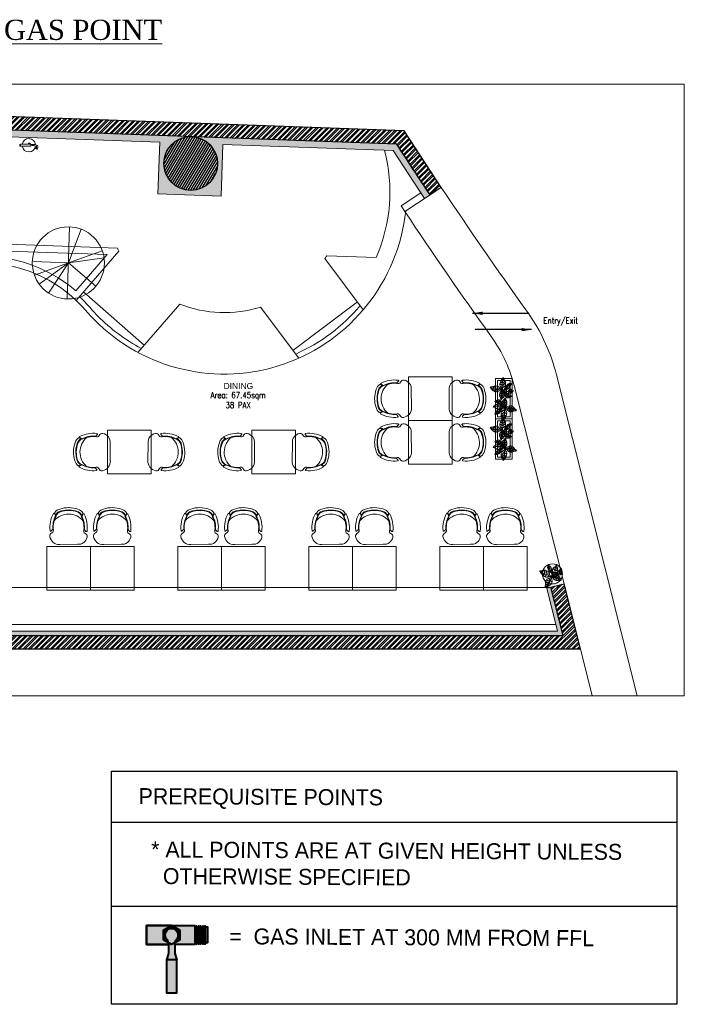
# Model space of a CAD drawing. Header units: millimetres. Extents: x 297264 to 416219, y -77299 to -23696.
# Tile 60 of 187: x 326554 to 336444, y -58075 to -43425. Entities that reach past the tile are written whole.
import ezdxf

# ---------------------------------------------------------------- set-up
doc = ezdxf.new("R2010")
doc.units = ezdxf.units.MM
doc.header["$LTSCALE"] = 2.5
for name, color, linetype, lineweight in [('CKD-GAS', 1, 'Continuous', 40), ('CKD-TEXT', 7, 'Continuous', 30), ('ELEVATION 1', 143, 'Continuous', 18), ('ELEVATION 3', 23, 'Continuous', 13), ('FURNITURES', 30, 'Continuous', 15), ('HATCH LIGHT', 250, 'Continuous', 0), ('HATCH MEDIUM', 251, 'Continuous', 5), ('ROOM TEXT', 7, 'Continuous', 5), ('SA-GAS', 1, 'Continuous', 40), ('TEXT', 40, 'Continuous', 0), ('TREES', 55, 'Continuous', 5), ('WALL', 132, 'Continuous', 25)]:
    doc.layers.add(name, color=color, linetype=linetype, lineweight=lineweight)
doc.layers.add('sp04000g0$0$S-COLS-PATT', color=252, linetype='Continuous')
doc.styles.add('CKD_Dimension Text', font='BOOKOSI.TTF')
doc.styles.add('MTEXT', font='romans.shx', dxfattribs={"width": 0.85})
doc.styles.add('RG_3F_TITLE BLOCK_A1$0$A1 TBLOCK LBV$0$Style-arial', font='arial.ttf')
doc.styles.get("Standard").update_dxf_attribs({"font": 'GOTHIC.TTF'})
doc.dimstyles.new('AJKD_30', dxfattribs={"dimscale": 30, "dimtxt": 2, "dimasz": 1, "dimexe": 0.8, "dimexo": 0.8, "dimgap": 0.5, "dimtad": 1, "dimdec": 0, "dimzin": 0, "dimdsep": 46, "dimtxsty": 'Standard', "dimblk": 'ARCHTICK', "dimcen": 0.125, "dimclrd": 251, "dimclre": 251, "dimclrt": 42, "dimadec": 0, "dimazin": 0, "dimtfac": 1, "dimtdec": 0, "dimtix": 1, "dimtmove": 0, "dimatfit": 3, "dimfxl": 1, "dimtolj": 1, "dimtzin": 0, "dimarcsym": 1})
pattern_1 = [(45, (257511.52, -65953.148), (11.786586, 43.2174826), [55.5625, -11.1125, 0, -11.1125])]

# ---------------------------------------------------------------- blocks, each defined once
blk = doc.blocks.new('04P-CH~1')
blk.add_line((-0.603, 0.6), (-0.326, 0.597))
for centre, radius, start, end in [((-0.709, 0.467), 0.0508, 170.8444, 251.0023), ((-0.612, 0.452), 0.149, 86.4583, 170.8444), ((-0.308, 0.462), 0.136, 9.1324, 97.5079), ((-0.223, 0.474), 0.0508, 290.5941, 10.752), ((-0.303, 0.334), 0.456, 173.9296, 208.6243), ((-0.746, 0.381), 0.01, 46.5664, 168.9611), ((-0.91, 0.207), 0.249, 38.0132, 46.5664), ((-0.749, 0.379), 0.0464, 334.7034, 59.6721), ((-0.312, 0.339), 0.402, 176.9457, 208.3688), ((-0.312, 0.339), 0.395, 177.0537, 208.5232), ((-0.617, 0.335), 0.395, 333.0732, 4.5427), ((-0.616, 0.335), 0.402, 333.2275, 4.6507), ((-0.181, 0.387), 0.0464, 121.9243, 206.893), ((-0.626, 0.33), 0.456, 332.972, 7.6668), ((-0.015, 0.22), 0.249, 135.03, 143.5831), ((-0.184, 0.389), 0.01, 12.6352, 135.03), ((-0.465, 0.421), 0.298, 220.6848, 320.3883), ((-0.359, 0.185), 0.1, 286.8249, 342.7306), ((-0.693, 0.12), 0.01, 200.826, 338.5326), ((-0.551, 0.063), 0.143, 143.887, 158.5326), ((-0.551, 0.063), 0.137, 154.5721, 162.6985), ((-0.672, 0.101), 0.01, 162.6985, 217.1873), ((-0.565, 0.183), 0.145, 217.1873, 254.7715), ((-0.666, 0.118), 0.01, 32.6756, 154.5721), ((-0.565, 0.183), 0.1, 198.8658, 254.7715), ((-0.565, 0.183), 0.11, 212.6756, 265.1902), ((-0.466, 0.456), 0.435, 251.649, 289.9474), ((-0.466, 0.457), 0.392, 251.3562, 290.2402), ((-0.575, 0.063), 0.01, 75.1708, 85.1902), ((-0.462, 0.479), 0.421, 254.8305, 288.6631), ((-0.359, 0.185), 0.11, 286.8249, 328.9208), ((-0.359, 0.185), 0.145, 286.8249, 324.409), ((-0.257, 0.124), 0.01, 27.0243, 148.9208), ((-0.37, 0.066), 0.143, 23.0638, 37.7094), ((-0.37, 0.066), 0.137, 18.8979, 27.0243), ((-0.25, 0.107), 0.01, 324.409, 18.8979), ((-0.229, 0.126), 0.01, 203.0638, 340.7704)]:
    blk.add_arc(centre, radius, start, end)
blk = doc.blocks.new('Table chair 1')
at = {"layer": 'FURNITURES'}
blk.add_lwpolyline([(-325, 325), (-325, -325), (325, -325), (325, 325)], close=True, dxfattribs=at)
at = {"layer": 'FURNITURES', "xscale": 946.5666576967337, "yscale": 946.5666576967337, "zscale": 946.5666576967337, "rotation": 180}
blk.add_blockref('04P-CH~1', (-440, 846), dxfattribs=at)
at = {"layer": 'FURNITURES', "xscale": -946.5666576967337, "yscale": 946.5666576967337, "zscale": 946.5666576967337}
blk.add_blockref('04P-CH~1', (-440, -850), dxfattribs=at)
blk = doc.blocks.new('t')
for p, q in [((119721, -21429), (119721, -20656)), ((119721, -21429), (120009, -20711)), ((119721, -21429), (120196, -20818)), ((119721, -21429), (120384, -21029)), ((118948, -21429), (120495, -21429)), ((119721, -21429), (118988, -21676)), ((119721, -21429), (119434, -22147)), ((119721, -21429), (119587, -22191)), ((119721, -21429), (120201, -22036))]:
    blk.add_line(p, q)
blk.add_circle((119721, -21429), 774)
blk = doc.blocks.new('BİTKİ')
for p, q in [((10455.8, 11251.4), (10459.5, 11253.9)), ((10459.5, 11253.9), (10465.7, 11257.6)), ((10465.7, 11257.6), (10469.1, 11260.2)), ((10469.1, 11260.2), (10473, 11263.8)), ((10473, 11263.8), (10478.4, 11267.5)), ((10478.4, 11267.5), (10482.5, 11270.6))]:
    blk.add_line(p, q)
for points in [[(10454.6, 11252), (10452.2, 11254), (10449.9, 11255.8), (10447.4, 11257.4), (10444.6, 11258.7), (10442.9, 11259.6), (10443, 11260.4), (10444.9, 11261.5), (10446.8, 11261.7), (10448.7, 11261.4), (10448.8, 11262.4), (10447.2, 11262.7), (10444.9, 11262.8), (10442.7, 11261.5), (10440.3, 11261), (10438.6, 11262.1), (10436.7, 11263.2), (10435.2, 11264.5), (10434.1, 11266.1), (10434.8, 11267.3), (10438.4, 11268.5), (10441.3, 11268.6), (10444, 11268.5), (10443.8, 11269.6), (10441.7, 11269.8), (10439.2, 11269.7), (10435.8, 11268.8), (10433.5, 11268.2), (10432.3, 11269), (10431.9, 11270.8), (10431.9, 11272.4), (10432.1, 11274.8), (10434.3, 11275.6), (10436.8, 11275.6), (10437.7, 11276.4), (10436.6, 11276.7), (10434.4, 11276.2), (10432.6, 11275.7), (10432.2, 11276.2), (10432.4, 11278.4), (10430.6, 11280), (10428.9, 11281.3), (10430.9, 11281.8), (10433.2, 11282.3), (10436.1, 11282.7), (10438.4, 11282.2), (10439.1, 11281.1), (10438.1, 11278.6), (10437.7, 11277.1), (10438.7, 11277.1), (10439.5, 11279.2), (10440.1, 11280.8), (10440.5, 11281.9), (10442.4, 11280.5), (10444.2, 11279.2), (10445.7, 11277.9), (10445.6, 11276.4), (10444.4, 11273.2), (10444.4, 11271.7), (10445, 11270.7), (10445.3, 11271.9), (10445.4, 11273.4), (10446.5, 11275.4), (10448.4, 11275.9), (10450.4, 11274.3), (10451.4, 11272.5), (10452.4, 11270.4), (10451.7, 11269.1), (10450.1, 11266.2), (10449, 11264.4), (10449.8, 11264.7), (10451, 11266), (10452.4, 11268), (10453.1, 11268.1), (10453.3, 11267.1), (10453.5, 11264.9), (10453.6, 11262.5), (10454.6, 11252)], [(10454, 11253.4), (10451.3, 11258.7), (10448.3, 11265), (10444.3, 11270.3), (10440.1, 11274.6), (10436.1, 11278.6), (10433.1, 11280.4), (10430.4, 11281)], [(10455.7, 11261.5), (10457.4, 11266.1), (10459.6, 11271.7), (10460.7, 11276.9), (10458.7, 11280.8), (10455, 11285.3), (10451.1, 11289.1)], [(10444.4, 11255.6), (10436, 11254.5), (10431.3, 11255.3), (10424.9, 11255.6), (10420.4, 11257.4), (10415.5, 11259.8)], [(10453.1, 11249.9), (10448, 11244.6), (10443, 11238.5), (10438.2, 11234), (10430.8, 11228.7), (10423.6, 11224.7), (10421, 11223.7)], [(10457.1, 11247.7), (10463.6, 11238.2), (10468.2, 11233.3), (10471.7, 11227.6), (10475.3, 11219.1), (10476.2, 11213.7)]]:
    blk.add_lwpolyline(points)
for points in [[(10446.9, 11291.8), (10449.4, 11291), (10451.7, 11290.2), (10455.1, 11288.9), (10456.3, 11288.4), (10456.6, 11285.7), (10456.3, 11284.3), (10456.8, 11283.6), (10457.2, 11284.3), (10457.6, 11285.7), (10457.4, 11287.1), (10458, 11287.9), (10459.5, 11287.3), (10460.5, 11286), (10462.9, 11283.4), (10462.7, 11282.2), (10461.7, 11280.3), (10460.4, 11278.9), (10460.4, 11278.2), (10461.1, 11278.7), (10463, 11280.4), (10464, 11281.6), (10464.4, 11280.9), (10464.5, 11279.4), (10464.6, 11277.2), (10464.8, 11274.9), (10463.1, 11273.3), (10460.9, 11272.5), (10459.8, 11271.4), (10460.8, 11271.7), (10462.2, 11272.4), (10462.9, 11271.9), (10462.4, 11270.8), (10460.3, 11267.2), (10456.6, 11261.4), (10454.6, 11258.4), (10454.8, 11262.8), (10455, 11267.7), (10453.7, 11271.9), (10455.1, 11273.6), (10456.8, 11272.9), (10458.3, 11270.6), (10458.8, 11270.8), (10458, 11272.7), (10456.4, 11274.2), (10454.5, 11274.5), (10453, 11275.1), (10451.9, 11277), (10451, 11279.2), (10452.8, 11280.1), (10455.4, 11278.7), (10458.4, 11277.8), (10459.5, 11278.1), (10457.6, 11278.9), (10455.4, 11279.7), (10453.7, 11280.8), (10451.9, 11281), (10450.4, 11281), (10449.4, 11282.8), (10448.8, 11284.7), (10448.5, 11285.9), (10450.5, 11285.8), (10453.4, 11284.2), (10455.2, 11283.9), (10454.3, 11284.8), (10451.4, 11286.2), (10450.1, 11286.7), (10448.5, 11286.9), (10449.2, 11288.6), (10449.5, 11289.4)], [(10449.5, 11254.1), (10444.6, 11254.9), (10442.2, 11254.1), (10437.8, 11252.6), (10436.7, 11252.8), (10436, 11253.3), (10435.1, 11254.4), (10434.3, 11254.3), (10435.3, 11252.9), (10435.7, 11251.9), (10434.6, 11251.6), (10433.3, 11251.3), (10431.6, 11250.7), (10429.8, 11251.5), (10428.7, 11252.8), (10427.3, 11254.5), (10425.9, 11255.2), (10426, 11254.1), (10427.1, 11253.3), (10428.5, 11251.8), (10429, 11250.8), (10428.1, 11250.6), (10425.7, 11251.2), (10423.2, 11251.6), (10422.1, 11252.6), (10421.7, 11254.7), (10421.1, 11256.9), (10420.6, 11256), (10421, 11254.6), (10420.4, 11253.3), (10418.6, 11254.5), (10417, 11256.5), (10415.6, 11258.4), (10414.1, 11260.2), (10417.9, 11261), (10419.6, 11260.6), (10420.7, 11260.9), (10421.5, 11259.8), (10421.3, 11258.2), (10422, 11257.3), (10422.1, 11258.7), (10422.3, 11260.4), (10421.9, 11261.3), (10423.3, 11262.1), (10425.2, 11262.8), (10427.5, 11262.8), (10427.7, 11260.3), (10426.8, 11258.1), (10426.1, 11256.5), (10426.8, 11256.1), (10427.6, 11257.6), (10428.5, 11259.3), (10428.9, 11261.4), (10429.4, 11262.5), (10431.1, 11262.6), (10433.2, 11261.8), (10434.3, 11261), (10436.1, 11260.4), (10436.2, 11258.9), (10434.9, 11256.9), (10434.3, 11255.8), (10434.9, 11255.5), (10435.3, 11256.5), (10436.8, 11258.5), (10437.3, 11259.5), (10440.5, 11257.9), (10443.9, 11256.3), (10447.7, 11255)], [(10419.2, 11222.4), (10420.4, 11222.5), (10421.9, 11222.6), (10423.5, 11222.5), (10425.3, 11222.6), (10426.7, 11222.6), (10427.4, 11223.6), (10427.7, 11224.9), (10427.4, 11226.7), (10428.1, 11226.5), (10428.4, 11225), (10427.7, 11223.3), (10428.4, 11222.8), (10429.5, 11222.9), (10431.6, 11223.5), (10433.4, 11223.9), (10435.3, 11224.7), (10435.7, 11226.5), (10436.1, 11228.3), (10435.9, 11230), (10435.6, 11231.4), (10436.3, 11231.9), (10436.7, 11230.1), (10436.9, 11228.6), (10436.7, 11226.9), (10436.6, 11225.9), (10436.8, 11225), (10438, 11225.4), (10441, 11226.4), (10442.7, 11227.6), (10443.9, 11228.9), (10443.6, 11231.9), (10442.4, 11234), (10441.7, 11236.3), (10442.5, 11237.1), (10442.8, 11235.1), (10444, 11233.2), (10444.5, 11231.3), (10444.9, 11229.9), (10445.6, 11229.5), (10446.7, 11230.2), (10447.9, 11231.7), (10449, 11233.7), (10450.5, 11236.2), (10449.9, 11238), (10448.3, 11240.5), (10446.8, 11242.5), (10448.1, 11242.2), (10449.8, 11239.7), (10450.3, 11238.7), (10450.6, 11238.1), (10451.2, 11238.2), (10452, 11240.1), (10452.8, 11242.8), (10453.3, 11244.4), (10453.7, 11246.4), (10454.2, 11247.8), (10455.9, 11250.7), (10453.6, 11251.8), (10450.6, 11253.3), (10448.4, 11253.6), (10446.2, 11253.4), (10444.2, 11253.8), (10441.8, 11252.8), (10439.7, 11251.4), (10436.6, 11249.4), (10437, 11248.6), (10438.8, 11247.7), (10441, 11247.7), (10443.3, 11247.5), (10445.5, 11246.8), (10447, 11245.7), (10446.9, 11245.1), (10446.1, 11244.8), (10444.2, 11246.3), (10441.6, 11246.4), (10439.9, 11246.5), (10437.2, 11247.3), (10435.5, 11248.4), (10433.7, 11246.7), (10431.9, 11245.1), (10430, 11243.5), (10430.2, 11242.6), (10431.4, 11241.9), (10435, 11241.1), (10437.3, 11240.8), (10439.2, 11240.6), (10441.9, 11239.9), (10441.8, 11238.9), (10438.9, 11239.3), (10435.7, 11239.9), (10432.2, 11240.1), (10430.4, 11241), (10429.1, 11242.1), (10428, 11241.9), (10426.1, 11240.1), (10425.2, 11239.3), (10424.3, 11237.7), (10424.5, 11236.9), (10426.2, 11236.9), (10428.5, 11236.1), (10431.6, 11235.5), (10433.3, 11234.7), (10434.2, 11234.1), (10433.7, 11233.6), (10432.1, 11234.1), (10429.6, 11234.8), (10426.9, 11235.5), (10424.7, 11235.5), (10422.9, 11234.4), (10422.5, 11233.4), (10422.4, 11231.7), (10423, 11230.2), (10425.7, 11229.7), (10426.1, 11228.6), (10424.6, 11229.1), (10423, 11229.3), (10421.9, 11229.3), (10421.5, 11227.9), (10420.7, 11226.2), (10420.4, 11225), (10419.3, 11223.8)], [(10483.2, 11271.2), (10483.1, 11270.1), (10482.9, 11269.1), (10481.8, 11267.7), (10480.6, 11266), (10479.7, 11264.6), (10478.6, 11264.2), (10477.5, 11264.8), (10476, 11265.4), (10475.5, 11265), (10476.7, 11264.6), (10478, 11263.9), (10478.8, 11263.1), (10478.8, 11262.4), (10478.2, 11261.2), (10477.7, 11260), (10477.2, 11259.1), (10475.7, 11258.6), (10473.7, 11259.6), (10472, 11260.4), (10470.6, 11261.1), (10470.4, 11260.3), (10472.5, 11259.3), (10474.6, 11258.5), (10475.9, 11258), (10476.6, 11257.7), (10476.5, 11257.3), (10475.2, 11255.9), (10474, 11254.8), (10472.9, 11253.7), (10471.2, 11254.7), (10469.1, 11255.9), (10467.1, 11256.6), (10466.1, 11257.2), (10465.4, 11257.1), (10465.8, 11256.5), (10467.7, 11255.6), (10469.6, 11255), (10471, 11254.1), (10471.9, 11252.8), (10471.1, 11252.4), (10469.7, 11252), (10468.2, 11251.2), (10466.1, 11250.6), (10464.1, 11251.8), (10462.2, 11253.6), (10460.7, 11254.2), (10461, 11253.5), (10462, 11252.7), (10463.5, 11251.7), (10464.3, 11251), (10465.1, 11250.6), (10464.8, 11250.2), (10463.6, 11250), (10461.8, 11249.9), (10460.2, 11250.2), (10458.2, 11250.3), (10456.1, 11250.7), (10455.5, 11252.5), (10455.4, 11254.5), (10455.1, 11256), (10455.4, 11257.4), (10456.4, 11259.1), (10457.5, 11259.9), (10458.2, 11258.9), (10458.9, 11257), (10459.4, 11255.8), (10460, 11255.2), (10460.7, 11256.1), (10460.2, 11257.4), (10458.4, 11259.9), (10457.8, 11261.2), (10457.8, 11262.1), (10458.6, 11263.4), (10459.8, 11264.9), (10460.6, 11265.8), (10461.9, 11265.8), (10462.6, 11264.1), (10462.9, 11261.1), (10463.3, 11259), (10464.3, 11257.9), (10465, 11258), (10464.2, 11259.7), (10463.9, 11261.7), (10463.7, 11263.6), (10463, 11265.6), (10462.5, 11267), (10462.9, 11268), (10464, 11269.3), (10465.2, 11270.1), (10467.8, 11270.6), (10467.6, 11268.8), (10467.8, 11265.1), (10468.3, 11263.2), (10468.7, 11262.1), (10469.4, 11261.4), (10469.7, 11262.3), (10468.9, 11263.9), (10468.6, 11266.4), (10468.9, 11268.3), (10469.1, 11270.6), (10470.2, 11271.6), (10471.7, 11272), (10472.8, 11272.1), (10474, 11271.6), (10473.8, 11269.2), (10473.4, 11267.1), (10473.5, 11265.6), (10474.3, 11265.8), (10474.4, 11267.4), (10474.6, 11268.9), (10474.6, 11271.1), (10475.2, 11271.5), (10476.2, 11271.3), (10478.6, 11270.7), (10480.7, 11271), (10482.6, 11271.2)], [(10477.8, 11211.6), (10478.2, 11213.1), (10478.4, 11214.2), (10478.3, 11215.5), (10477.3, 11216.5), (10476, 11217.8), (10476.5, 11218.2), (10477.6, 11217.3), (10478.4, 11217.2), (10478.6, 11217.7), (10478.6, 11219.3), (10478.7, 11220.6), (10478.3, 11221.6), (10476.6, 11223), (10474.2, 11224.8), (10472.9, 11225.8), (10472.9, 11226.4), (10473.8, 11226.1), (10476.2, 11224.5), (10478.3, 11222.5), (10479.1, 11222.8), (10479.1, 11224.7), (10479.3, 11226.1), (10479.3, 11227.4), (10478.9, 11228.7), (10477.6, 11229.9), (10474.8, 11231), (10472.4, 11231.6), (10469.7, 11232.1), (10469, 11232.8), (10469.8, 11233), (10471.2, 11232.6), (10473.5, 11232.2), (10476.5, 11231.8), (10478.1, 11230.9), (10478.8, 11232.2), (10477.7, 11234.7), (10477.2, 11235.8), (10476.2, 11237), (10474.3, 11239.6), (10471.4, 11239.3), (10469.5, 11238.5), (10466.8, 11237.8), (10465.3, 11238), (10464.3, 11238.3), (10465.1, 11238.6), (10466.8, 11238.5), (10469, 11239.4), (10471.6, 11240.2), (10472.6, 11240.8), (10472, 11241.4), (10469.4, 11242.9), (10466.4, 11244.2), (10464.1, 11244.8), (10461.5, 11244.8), (10460.2, 11245.8), (10456.5, 11250.1), (10456.7, 11246.9), (10456.5, 11243.9), (10456.5, 11238.1), (10456.8, 11237.9), (10458.7, 11237.8), (10461.7, 11239.1), (10463.2, 11238.7), (10462.1, 11238.2), (10459.4, 11236.6), (10456.6, 11236.4), (10455.8, 11235.6), (10455.7, 11235.5), (10455.7, 11234.9), (10455.8, 11232.4), (10455.9, 11230.5), (10456.3, 11229.2), (10457.6, 11229.1), (10459.3, 11230.7), (10461.3, 11232.4), (10463.9, 11234.6), (10465.2, 11235.5), (10465, 11234.9), (10463.5, 11232.8), (10460.7, 11230.3), (10457.9, 11228), (10457.2, 11226.9), (10457.9, 11225.4), (10460, 11223.2), (10461.4, 11221.4), (10462.9, 11220.3), (10463.8, 11222.3), (10464.8, 11226.4), (10466.5, 11229.3), (10467.6, 11231.3), (10468.1, 11230.7), (10466.8, 11228.7), (10465.9, 11226.3), (10465.3, 11223.4), (10464.4, 11221), (10464.8, 11219.3), (10466.6, 11218.1), (10468.7, 11216.8), (10469.8, 11219.2), (10469.9, 11221.7), (10470.6, 11224.7), (10471.6, 11226), (10471.2, 11224), (10470.5, 11220.8), (10470.4, 11217.9), (10469.8, 11216.4), (10472.2, 11214.6), (10474.2, 11213), (10475.5, 11212), (10476.5, 11211.9)]]:
    blk.add_lwpolyline(points, close=True)
for radius, start, end in [(14, 128.4633, 135.7724), (14, 111.8281, 114.76), (19.2, 79.7288, 80.5286), (14, 70.3301, 73.5895), (19.2, 299.1766, 301.4938)]:
    blk.add_arc((10455.1, 11251.8), radius, start, end)
blk = doc.blocks.new('dszv')
at = {"layer": 'HATCH MEDIUM'}
for points in [[(0, 0), (600, 0), (600, 250), (0, 250)], [(30, 30), (570, 30), (570, 220), (30, 220)]]:
    blk.add_lwpolyline(points, close=True, dxfattribs=at)
at = {"layer": 'HATCH MEDIUM', "xscale": 4.078189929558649, "yscale": 4.078189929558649, "zscale": 4.078189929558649}
for p, rotation in [((-62291, -4546), 317.1559511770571), ((62894, 4778), 137.1559511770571)]:
    blk.add_blockref('BİTKİ', p, dxfattribs=dict(at, rotation=rotation))
blk = doc.blocks.new('_ArchTick')
at = {"color": 0, "linetype": 'ByBlock', "const_width": 0.15}
blk.add_lwpolyline([(-0.5, -0.5), (0.5, 0.5)], dxfattribs=at)
blk = doc.blocks.new('sdfvx')
at = {"layer": 'TREES'}
for p, q in [((3, 3), (24, -7)), ((24, -7), (57, -26)), ((57, -26), (78, -35)), ((78, -35), (104, -44)), ((104, -44), (136, -59)), ((136, -59), (160, -70))]:
    blk.add_line(p, q, dxfattribs=at)
for points in [[(-1, 39), (-10, 64), (-20, 73), (-39, 89), (-41, 95), (-40, 99), (-37, 106), (-40, 110), (-44, 101), (-47, 97), (-52, 101), (-56, 107), (-64, 113), (-64, 123), (-61, 132), (-57, 142), (-58, 151), (-63, 147), (-63, 140), (-67, 130), (-70, 125), (-73, 129), (-77, 141), (-81, 154), (-80, 161), (-71, 169), (-62, 177), (-68, 177), (-73, 172), (-81, 171), (-80, 183), (-75, 195), (-70, 207), (-66, 218), (-52, 203), (-49, 194), (-45, 190), (-48, 183), (-56, 179), (-58, 174), (-52, 177), (-43, 181), (-40, 185), (-33, 181), (-25, 174), (-19, 163), (-29, 156), (-42, 154), (-51, 153), (-51, 149), (-42, 149), (-32, 149), (-21, 153), (-15, 154), (-10, 146), (-8, 134), (-9, 127), (-7, 117), (-14, 113), (-27, 114), (-33, 114), (-33, 110), (-27, 111), (-14, 109), (-8, 110), (-7, 90), (-6, 71), (-2, 50)], [(-226, 96), (-222, 91), (-218, 84), (-214, 77), (-209, 69), (-206, 62), (-199, 62), (-192, 63), (-185, 69), (-184, 66), (-190, 60), (-200, 59), (-200, 55), (-197, 50), (-189, 42), (-182, 35), (-174, 28), (-164, 31), (-155, 34), (-148, 39), (-142, 44), (-138, 42), (-145, 35), (-152, 31), (-160, 27), (-165, 25), (-168, 22), (-163, 17), (-151, 6), (-141, 1), (-132, -1), (-119, 8), (-112, 19), (-104, 29), (-98, 27), (-107, 21), (-112, 10), (-119, 3), (-125, -3), (-125, -7), (-118, -10), (-109, -12), (-97, -12), (-81, -12), (-74, -5), (-67, 9), (-62, 21), (-60, 14), (-67, 0), (-70, -5), (-72, -8), (-70, -10), (-59, -9), (-45, -5), (-36, -3), (-26, 0), (-18, 1), (0, 1), (-1, 14), (-2, 32), (-6, 43), (-13, 53), (-17, 63), (-28, 71), (-39, 78), (-57, 86), (-59, 83), (-59, 72), (-53, 61), (-48, 51), (-45, 38), (-46, 29), (-50, 28), (-53, 31), (-51, 43), (-57, 55), (-61, 64), (-65, 78), (-64, 89), (-76, 93), (-89, 96), (-101, 101), (-105, 98), (-105, 91), (-99, 72), (-94, 61), (-90, 51), (-87, 37), (-91, 35), (-97, 50), (-103, 66), (-111, 82), (-112, 93), (-110, 102), (-114, 106), (-127, 111), (-133, 112), (-142, 113), (-145, 109), (-141, 101), (-139, 89), (-133, 73), (-133, 63), (-133, 58), (-137, 59), (-139, 67), (-142, 80), (-146, 95), (-152, 105), (-161, 110), (-167, 110), (-175, 106), (-180, 99), (-176, 85), (-179, 80), (-181, 89), (-185, 97), (-187, 102), (-195, 100), (-205, 99), (-211, 97), (-219, 99)], [(165, -71), (160, -74), (155, -75), (145, -74), (134, -73), (125, -72), (121, -69), (121, -62), (119, -54), (116, -52), (118, -58), (118, -66), (116, -72), (113, -74), (106, -74), (99, -75), (94, -75), (88, -70), (87, -58), (86, -48), (86, -40), (82, -41), (82, -53), (84, -65), (86, -72), (86, -76), (84, -77), (74, -74), (66, -72), (58, -69), (58, -59), (58, -46), (56, -35), (56, -29), (54, -26), (52, -30), (53, -41), (55, -51), (55, -60), (51, -68), (47, -65), (42, -59), (34, -54), (26, -46), (26, -34), (29, -21), (29, -12), (26, -15), (25, -22), (24, -32), (23, -37), (23, -42), (20, -41), (17, -36), (11, -28), (9, -20), (4, -11), (0, 0), (7, 8), (16, 13), (22, 18), (29, 21), (40, 21), (46, 18), (43, 12), (37, 3), (32, -2), (31, -6), (37, -7), (42, -2), (49, 13), (53, 19), (57, 22), (65, 22), (75, 20), (82, 19), (85, 13), (79, 5), (66, -4), (57, -12), (55, -19), (57, -22), (63, -14), (71, -7), (80, -1), (87, 7), (92, 13), (98, 14), (107, 12), (113, 9), (122, -2), (113, -6), (97, -17), (89, -23), (85, -28), (84, -33), (89, -33), (94, -25), (105, -17), (115, -13), (125, -8), (133, -11), (139, -16), (142, -21), (143, -28), (131, -33), (121, -37), (114, -41), (117, -44), (125, -41), (132, -38), (142, -32), (146, -34), (147, -39), (151, -52), (157, -60), (163, -69)], [(165, 149), (168, 136), (170, 123), (174, 104), (174, 97), (163, 89), (155, 86), (153, 83), (158, 82), (165, 84), (171, 89), (176, 88), (178, 80), (174, 72), (168, 54), (163, 51), (151, 51), (141, 54), (138, 52), (142, 50), (155, 45), (163, 44), (161, 41), (154, 36), (144, 30), (134, 23), (122, 26), (113, 35), (105, 37), (109, 33), (116, 28), (116, 24), (109, 23), (87, 23), (50, 26), (32, 27), (53, 37), (76, 49), (92, 66), (103, 64), (104, 55), (98, 42), (100, 40), (106, 48), (109, 60), (106, 69), (104, 78), (110, 88), (118, 98), (127, 92), (127, 76), (131, 60), (135, 56), (134, 67), (132, 79), (133, 90), (129, 98), (125, 105), (131, 114), (138, 122), (142, 127), (147, 117), (147, 100), (150, 91), (152, 97), (151, 114), (150, 122), (147, 129), (157, 130), (161, 131)], [(-123, -202), (-115, -200), (-110, -197), (-104, -194), (-102, -187), (-100, -178), (-97, -179), (-98, -186), (-96, -190), (-93, -189), (-86, -185), (-79, -183), (-76, -178), (-74, -166), (-72, -151), (-71, -142), (-68, -141), (-67, -145), (-68, -161), (-72, -176), (-68, -178), (-59, -174), (-53, -171), (-47, -168), (-42, -163), (-39, -153), (-42, -138), (-45, -125), (-50, -111), (-49, -106), (-46, -109), (-44, -117), (-39, -128), (-34, -143), (-34, -153), (-26, -152), (-17, -141), (-14, -136), (-10, -128), (-4, -113), (-12, -100), (-21, -93), (-31, -83), (-34, -75), (-35, -70), (-32, -73), (-28, -81), (-18, -89), (-8, -99), (-2, -102), (-1, -97), (-1, -81), (-3, -64), (-6, -52), (-13, -40), (-12, -31), (-2, -3), (-16, -13), (-30, -19), (-57, -34), (-57, -36), (-52, -46), (-38, -56), (-36, -64), (-42, -60), (-56, -52), (-64, -40), (-70, -38), (-71, -38), (-73, -39), (-85, -46), (-93, -52), (-98, -57), (-96, -63), (-84, -67), (-70, -72), (-54, -78), (-46, -81), (-49, -82), (-63, -81), (-82, -74), (-100, -68), (-107, -67), (-112, -74), (-117, -90), (-121, -101), (-122, -111), (-111, -110), (-89, -103), (-71, -103), (-59, -103), (-60, -107), (-73, -107), (-87, -109), (-102, -113), (-115, -116), (-122, -122), (-123, -133), (-123, -146), (-109, -145), (-97, -139), (-82, -134), (-73, -136), (-84, -139), (-100, -144), (-113, -151), (-122, -153), (-124, -168), (-126, -182), (-127, -190), (-125, -195)]]:
    blk.add_lwpolyline(points, close=True, dxfattribs=at)
for points in [[(-8, 67), (-34, 103), (-43, 126), (-58, 156), (-62, 182), (-63, 210)], [(2, 10), (5, 27), (8, 42), (8, 57), (7, 74), (7, 84), (11, 85), (21, 80), (27, 71), (30, 62), (35, 64), (32, 72), (27, 83), (15, 90), (6, 99), (7, 110), (7, 122), (9, 132), (14, 141), (21, 141), (36, 128), (44, 115), (51, 102), (55, 106), (51, 116), (44, 127), (31, 141), (22, 150), (22, 157), (30, 164), (37, 168), (49, 173), (58, 165), (64, 154), (71, 152), (69, 158), (61, 166), (54, 173), (55, 176), (66, 181), (69, 193), (70, 205), (78, 197), (86, 187), (95, 175), (99, 164), (96, 157), (82, 155), (74, 153), (76, 149), (88, 151), (97, 152), (103, 153), (101, 141), (100, 129), (98, 119), (91, 115), (74, 112), (66, 108), (63, 103), (69, 105), (77, 108), (89, 109), (96, 101), (94, 88), (88, 78), (81, 68), (73, 68), (56, 68), (45, 68), (48, 65), (57, 63), (70, 62), (73, 59), (68, 55), (59, 49), (48, 42), (2, 10)], [(7, 17), (25, 43), (46, 73), (60, 105), (69, 136), (76, 165), (77, 183), (73, 197)], [(-11, 11), (-49, 21), (-90, 28), (-123, 39), (-167, 59), (-204, 82), (-215, 91)], [(49, 30), (74, 34), (106, 39), (133, 47), (145, 67), (157, 95), (164, 123)], [(-11, -12), (-38, -67), (-49, -101), (-65, -132), (-95, -170), (-118, -189)]]:
    blk.add_lwpolyline(points, dxfattribs=at)
for radius, start, end in [(74.1, 67.956, 75.265), (74.1, 51.3208, 54.2527), (74.1, 9.8228, 13.0821), (102, 19.2215, 20.0213), (102, 238.6692, 240.9865)]:
    blk.add_arc((3, 7), radius, start, end, dxfattribs=at)
blk = doc.blocks.new('fe')
at = {"color": 1}
for p, q in [((-120, 45), (-122, 54)), ((-106, 35), (-99, 37))]:
    blk.add_line(p, q, dxfattribs=at)
for points in [[(-22, 14), (129, 14), (129, -14), (-22, -14)], [(129, 13), (138, 13), (138, -13), (129, -13)], [(-12, -20), (12, -20), (12, -32), (-12, -32)], [(-8, -14), (8, -14), (8, -20), (-8, -20)]]:
    blk.add_lwpolyline(points, close=True, dxfattribs=at)
for centre, radius, start, end in [((-88, 24), 38.6, 146.9735, 188.4436), ((-102, 22), 24.7, 188.4436, 251.142), ((-119, 55), 2.9, 111.4978, 190.4916), ((-114, 42), 17.1, 353.9087, 111.4978), ((-117, 33), 12, 10.1624, 103.7845), ((-88, 24), 21.2, 146.9735, 188.4436), ((-102, 22), 7.24, 188.4436, 251.142), ((-53, 152), 147, 249.8567, 282.3504), ((-100, 40), 2.9, 286.9384, 353.9087), ((5, 0), 100, 8.1407, 173.3121), ((-54, 150), 162, 249.9338, 281.4511), ((5, 0), 100, 183.6164, 351.8593)]:
    blk.add_arc(centre, radius, start, end, dxfattribs=at)
blk = doc.blocks.new('fffffff')
at = {"layer": 'SA-GAS'}
for color, points in [(1, [(62188, -25567), (62188, -25797), (62171, -25797), (62168, -25796), (62138, -25745), (62038, -25745), (61988, -25831), (61988, -25567)]), (1, [(61988, -25831), (61988, -26076), (62188, -26076), (62188, -25865), (62171, -25865), (62168, -25866), (62138, -25917), (62038, -25917)]), (40, [(62351, -25777), (62697, -25777), (62697, -25885), (62351, -25885)])]:
    blk.add_hatch(color=color, dxfattribs=at).paths.add_polyline_path(points)
at = {"layer": 'SA-GAS', "true_color": 0xf2f2f2}
blk.add_hatch(color=7, dxfattribs=at).paths.add_polyline_path([(62038, -25745), (61988, -25831), (62038, -25917), (62138, -25917), (62188, -25831), (62138, -25745)])
at = {"layer": 'SA-GAS', "true_color": 0xe3e3e3}
for points in [[(62282, -25865), (62351, -25885), (62351, -25777), (62282, -25797), (62168, -25797, 0.003284), (62167, -25796, -0.092405), (62129, -25777, 2.004689), (62129, -25885, -0.101103), (62171, -25865), (62188, -25865)], [(62007, -26076), (62169, -26076), (62169, -26212), (62007, -26212)]]:
    blk.add_hatch(color=254, dxfattribs=at).paths.add_polyline_path(points)
at = {"layer": 'SA-GAS', "color": 0}
for points in [[(62188, -25797), (62188, -25567), (61988, -25567), (61988, -26076), (62188, -26076), (62188, -25865)], [(62188, -25567), (62188, -25797), (62171, -25797), (62168, -25796), (62138, -25745), (62038, -25745), (61988, -25831), (61988, -25567), (62188, -25567)], [(62168, -25796), (62138, -25745), (62038, -25745), (61988, -25831), (62038, -25917), (62138, -25917), (62168, -25866)], [(61988, -25831), (61988, -26076), (62188, -26076), (62188, -25865), (62171, -25865), (62168, -25866), (62138, -25917), (62038, -25917), (61988, -25831), (61988, -26076)], [(62171, -25797), (62282, -25797)], [(62282, -25797), (62351, -25777)], [(62171, -25865), (62282, -25865)], [(62282, -25865), (62351, -25885)]]:
    blk.add_lwpolyline(points, dxfattribs=at)
for points in [[(62038, -25745), (61988, -25831), (62038, -25917), (62138, -25917), (62188, -25831), (62138, -25745)], [(62351, -25777), (62697, -25777), (62697, -25885), (62351, -25885)], [(61995, -26089), (62180, -26089), (62180, -26098), (61995, -26098)], [(61995, -26111), (62180, -26111), (62180, -26120), (61995, -26120)], [(61995, -26133), (62180, -26133), (62180, -26141), (61995, -26141)], [(61995, -26157), (62180, -26157), (62180, -26166), (61995, -26166)], [(62007, -26076), (62169, -26076), (62169, -26212), (62007, -26212)], [(61995, -26179), (62180, -26179), (62180, -26187), (61995, -26187)]]:
    blk.add_lwpolyline(points, close=True, dxfattribs=at)
for centre, radius, start, end in [((62088, -25831), 86.4, 30, 330), ((62088, -25831), 67.6, 52.9373, 307.0627), ((62199, -25683), 117, 233.0047, 256.0482), ((62199, -25979), 117, 103.9518, 126.9953)]:
    blk.add_arc(centre, radius, start, end, dxfattribs=at)

msp = doc.modelspace()

# ---------------------------------------------------------------- hatches: boundary and pattern name
at = {"layer": 'HATCH LIGHT', "true_color": 0x636466}
h = msp.add_hatch(dxfattribs=at)
h.set_pattern_fill('ANSI32', color=251, scale=6)
h.set_pattern_definition([(45, (257511.52, -65953.15), (-40.411153, 40.411153), []), (45, (257538.46, -65953.15), (-40.411153, 40.411153), [])])
h.paths.add_polyline_path([(334654.4, -51818.1), (334460.4, -51866.9), (334642, -52587.8), (322089.3, -52587.7, -0.0002632), (322074.8, -52787.7), (334898.6, -52787.8)])
h.paths.add_polyline_path([(322503.3, -44385.2), (322303.2, -44385.2, -0.0119723), (321822, -53484.2), (322022.5, -53484.2, 0.0119597)])
h.paths.add_polyline_path([(322486.9, -44925.7), (332165.8, -45274.7, 0.0035014), (332659.9, -46028.8), (332827.5, -45919.6), (332277.4, -45078.6), (322493.1, -44725.8, -0.0002625)])
h = msp.add_hatch(dxfattribs=at)
h.set_pattern_fill('ANSI36', color=251, scale=7)
h.set_pattern_definition(pattern_1)
h.paths.add_polyline_path([(328611.9, -46017.1), (329551.3, -46050.9), (329579, -45281.5), (332110.1, -45372.7), (332576.6, -46084.2), (332659.9, -46028.8, -0.0035014), (332165.8, -45274.7), (329112.9, -45164.8, -0.4036973), (329498.5, -45564.6, -1), (328698.5, -45564.6, -0.4248086), (329112.9, -45164.8), (325280.4, -45026.5), (325276.8, -45126.4), (328639.7, -45247.6)])
h = msp.add_hatch(dxfattribs=at)
h.set_pattern_fill('ANSI36', color=251, scale=7)
h.set_pattern_definition(pattern_1)
h.paths.add_polyline_path([(334642, -52587.8), (334460.4, -51866.9), (334397.4, -51882.8), (334558.6, -52522.8), (322352.3, -52522.7), (322359.6, -50272.8), (322242.1, -50272.8, -0.0030446), (322089.3, -52587.7)])
at = {"layer": 'sp04000g0$0$S-COLS-PATT'}
h = msp.add_hatch(dxfattribs=at)
h.set_pattern_fill('ANSI31', color=256, scale=10, angle=13.97724, style=0)
h.set_pattern_definition([(58.97724, (93671.604, -100383.237), (-27.2085637, 16.3632687), [])])
edge = h.paths.add_edge_path()
edge.add_arc((329098.5, -45564.6), 400, 0, 360)

# ---------------------------------------------------------------- linework, layer by layer
msp.add_lwpolyline([(327919.7, -54606.3), (336334.4, -54606.3), (336334.4, -58075.4), (327919.7, -58075.4)], close=True)
for points in [[(327919.7, -55367.1), (336334.4, -55367.1)], [(327919.7, -56613.1), (336334.4, -56613.1)]]:
    msp.add_lwpolyline(points)
at = {"layer": 'ELEVATION 1'}
for p, q in [((332521.8, -46000.5), (332229.8, -46194.8)), ((332659.9, -46028.8), (332285.2, -46278)), ((332229.8, -46194.8), (332285.2, -46278))]:
    msp.add_line(p, q, dxfattribs=at)
for points in [[(332659.9, -46028.8), (332576.6, -46084.2), (332110.1, -45372.7), (329579, -45281.5), (329551.3, -46050.9), (328611.9, -46017.1), (328639.7, -45247.6), (325276.8, -45126.4)], [(322359.6, -50272.8), (322352.3, -52522.7), (334558.6, -52522.8), (334397.4, -51882.8), (334460.4, -51866.9)]]:
    msp.add_lwpolyline(points, dxfattribs=at)
at = {"layer": 'ELEVATION 3'}
msp.add_lwpolyline([(320881.9, -53484.2), (336444.4, -53484.2), (336444.4, -44385.2), (320881.9, -44385.2)], close=True, dxfattribs=at)
msp.add_circle((334481.6, -51671.3), 150, dxfattribs=at)
at = {"layer": 'FURNITURES'}
for p, q in [((328007.8, -46825.9), (326118.6, -46757.8)), ((327855, -46920.4), (326214.9, -46861.3)), ((328031.7, -46869.6), (327395.6, -47601.2)), ((327855, -46920.4), (327386.9, -47458.7)), ((331096.4, -46980.1), (331667, -47740.6)), ((331123.4, -46938.2), (331858.9, -46964.7)), ((328408.4, -48265.2), (327506.6, -47481.1)), ((328937.3, -47657), (328313.4, -48374.5)), ((330136.5, -47700.2), (330707.1, -48460.8)), ((330620.2, -48345), (331580.1, -47624.8)), ((322354.4, -51872.7), (334437.1, -51872.8))]:
    msp.add_line(p, q, dxfattribs=at)
for points in [[(327606.4, -51913.6), (327606.4, -51263.6), (326956.4, -51263.6), (326956.4, -51913.6)], [(328256.4, -51913.6), (328256.4, -51263.6), (327606.4, -51263.6), (327606.4, -51913.6)], [(329556.4, -51913.6), (329556.4, -51263.6), (328906.4, -51263.6), (328906.4, -51913.6)], [(330206.4, -51913.6), (330206.4, -51263.6), (329556.4, -51263.6), (329556.4, -51913.6)], [(331506.4, -51913.7), (331506.4, -51263.7), (330856.4, -51263.7), (330856.4, -51913.7)], [(332156.4, -51913.7), (332156.4, -51263.7), (331506.4, -51263.7), (331506.4, -51913.7)], [(333456.4, -51913.7), (333456.4, -51263.7), (332806.4, -51263.7), (332806.4, -51913.7)], [(334106.4, -51913.7), (334106.4, -51263.7), (333456.4, -51263.7), (333456.4, -51913.7)]]:
    msp.add_lwpolyline(points, close=True, dxfattribs=at)
msp.add_lwpolyline([(322352.6, -52422.7), (334533.4, -52422.8)], dxfattribs=at)
for centre, radius, start, end in [((329598, -45982.6), 2465, 336.52074, 14.43282), ((329598, -45982.6), 2715, 224.57352, 353.93164), ((329598, -45982.6), 1800, 207.93519, 209.52153), ((325993.8, -49081.8), 2139, 49.36083, 84.15735), ((329598, -45982.6), 1800, 326.34885, 327.93519), ((325993.8, -49081.8), 2039, 40.50816, 86.78492), ((325993.8, -49081.8), 2114, 40.50816, 46.65418), ((329444.9, -46133.5), 2500, 220.50816, 224.57352), ((329444.9, -46133.5), 2425, 220.50816, 224.57352), ((329598, -45982.6), 1800, 248.46397, 287.40641), ((329598, -45982.6), 2640, 293.74107, 320.01419), ((329598, -45982.6), 2640, 224.57352, 242.12931)]:
    msp.add_arc(centre, radius, start, end, dxfattribs=at)
at = {"layer": 'HATCH MEDIUM', "flags": 128}
for points in [[(334541.8, -48709.4, 0.0441149), (334381, -48247.5, 0.0526624), (334087, -47743.6, -0.0086363), (332827.5, -45919.6, -0.0086363)], [(333911.5, -48868.1, 0.0441149), (333788.3, -48514.3, 0.053087), (333561, -48125.5, -0.0086601), (332285.2, -46278, -0.0086601)]]:
    msp.add_lwpolyline(points, format="xyb", dxfattribs=at)
for points in [[(334541.8, -48709.4), (335744.2, -53484.2)], [(333911.5, -48868.1), (334654.4, -51818.1)], [(334898.6, -52787.8), (335073.9, -53484.2)]]:
    msp.add_lwpolyline(points, dxfattribs=at)
at = {"layer": 'WALL'}
for p, q in [((332277.4, -45078.6), (322494.1, -44725.9)), ((332827.5, -45919.6), (332277.4, -45078.6)), ((334460.4, -51866.9), (334654.4, -51818.1)), ((334898.6, -52787.8), (334654.4, -51818.1)), ((334642, -52587.8), (334460.4, -51866.9)), ((322089.3, -52587.7), (334642, -52587.8)), ((322074.8, -52787.7), (334898.6, -52787.8))]:
    msp.add_line(p, q, dxfattribs=at)
at = {"layer": 'WALL', "flags": 128}
msp.add_lwpolyline([(332827.5, -45919.6), (332659.9, -46028.8, -0.0035014), (332165.8, -45274.7), (322486.9, -44925.7)], format="xyb", dxfattribs=at)
at = {"layer": 'WALL'}
msp.add_circle((329098.5, -45564.6), 400, dxfattribs=at)

# ---------------------------------------------------------------- block references
at = {"rotation": 269.9995000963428}
for p in [(332666.3, -49064.4), (332666.3, -49714.4), (328184.4, -49857.7), (330331.3, -49857.7)]:
    msp.add_blockref('Table chair 1', p, dxfattribs=at)
at = {"layer": 'CKD-GAS', "color": 0, "xscale": -1.411446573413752, "yscale": 1.411446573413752, "zscale": 1.411446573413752, "rotation": 89.99999999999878}
msp.add_blockref('fffffff', (292355.3, 30590.2, -4.8), dxfattribs=at)
at = {"layer": 'ELEVATION 3', "rotation": 180.4202872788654}
msp.add_blockref('fe', (326696.1, -45292.1), dxfattribs=at)
at = {"layer": 'FURNITURES', "xscale": -946.5666576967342, "yscale": 946.5666576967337, "zscale": 946.5666576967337, "rotation": 179.9995000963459}
for p in [(327721.1, -50665.1), (328371.1, -50665.1), (329671.1, -50665.1), (330321.1, -50665.2), (331621.1, -50665.2), (332271.1, -50665.2), (333571.1, -50665.2), (334221.1, -50665.2)]:
    msp.add_blockref('04P-CH~1', p, dxfattribs=at)
at = {"layer": 'HATCH MEDIUM', "xscale": -0.6936824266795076, "yscale": 0.6936824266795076, "zscale": 0.6936824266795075, "rotation": 87.935187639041}
msp.add_blockref('t', (315415, 36486.5), dxfattribs=at)
at = {"layer": 'TREES', "rotation": 270}
for p in [(333634.7, -48765), (333634.7, -49365)]:
    msp.add_blockref('dszv', p, dxfattribs=at)
at = {"layer": 'TREES', "xscale": 0.8164613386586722, "yscale": 0.8164613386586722, "zscale": 0.8164613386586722}
msp.add_blockref('sdfvx', (334476.9, -51708.1), dxfattribs=at)

# ---------------------------------------------------------------- texts
at = {"layer": 'CKD-TEXT', "char_height": 237.6, "attachment_point": 2, "rotation": 359.69139, "style": 'CKD_Dimension Text'}
for s, insert, width in [('{\\fCentury Gothic|b0|i0|c0|p34;PREREQUISITE POINTS}', (330142.6, -54868.3), 4100.841), ('\\pxql;{\\fCentury Gothic|b0|i0|c0|p34;* ALL POINTS ARE AT GIVEN HEIGHT UNLESS\\P  OTHERWISE SPECIFIED}', (334104.9, -55681.6), 11187.85), ('\\pxql;{\\fCentury Gothic|b0|i0|c0|p34;=  GAS INLET AT 300 MM FROM FFL}', (335266.6, -56974.6), 11187.85)]:
    msp.add_mtext(s, dxfattribs=dict(at, insert=insert, width=width))
at = {"layer": 'ROOM TEXT'}
for s, width, insert, char_height, attachment_point, style in [('\\A1;\\pxqc;{\\L\\fBookman Old Style|b0|i0|c0|p18;GAS POINT }', 3047.8, (329021.4, -43729.8), 300, 9, 'CKD_Dimension Text'), ('\\A1;\\pxqc;Entry/Exit', 1162.931, (334022.2, -47977.2, 0.2), 90, 7, 'MTEXT'), ('\\A1;\\pxqc;Area: 67.45sqm\\P38 PAX', 1162.931, (330386.5, -49204.6, 0.2), 90, 9, 'MTEXT')]:
    msp.add_mtext_dynamic_manual_height_columns(s, width=width, gutter_width=1.8, heights=[0], dxfattribs=dict(at, insert=insert, char_height=char_height, attachment_point=attachment_point, style=style))
at = {"layer": 'TEXT', "insert": (330445.6, -48829.7), "char_height": 90, "width": 1274.194, "attachment_point": 3, "style": 'RG_3F_TITLE BLOCK_A1$0$A1 TBLOCK LBV$0$Style-arial'}
msp.add_mtext('\\pxqc;DINING', dxfattribs=at)

# ---------------------------------------------------------------- leaders
at = {"layer": 'ELEVATION 1', "ltscale": 4}
for points in [[(333292.8, -47792.8), (334132.7, -47792.8)], [(334171.9, -48036.1), (333332, -48036.1)]]:
    msp.add_leader(points, dimstyle='AJKD_30', override={"dimasz": 5, "dimtad": 0, "dimclrd": 256, "dimfxl": 0.18, "dimfxlon": 1, "dimarcsym": 2}, dxfattribs=at)

doc.saveas('drawing.dxf')
